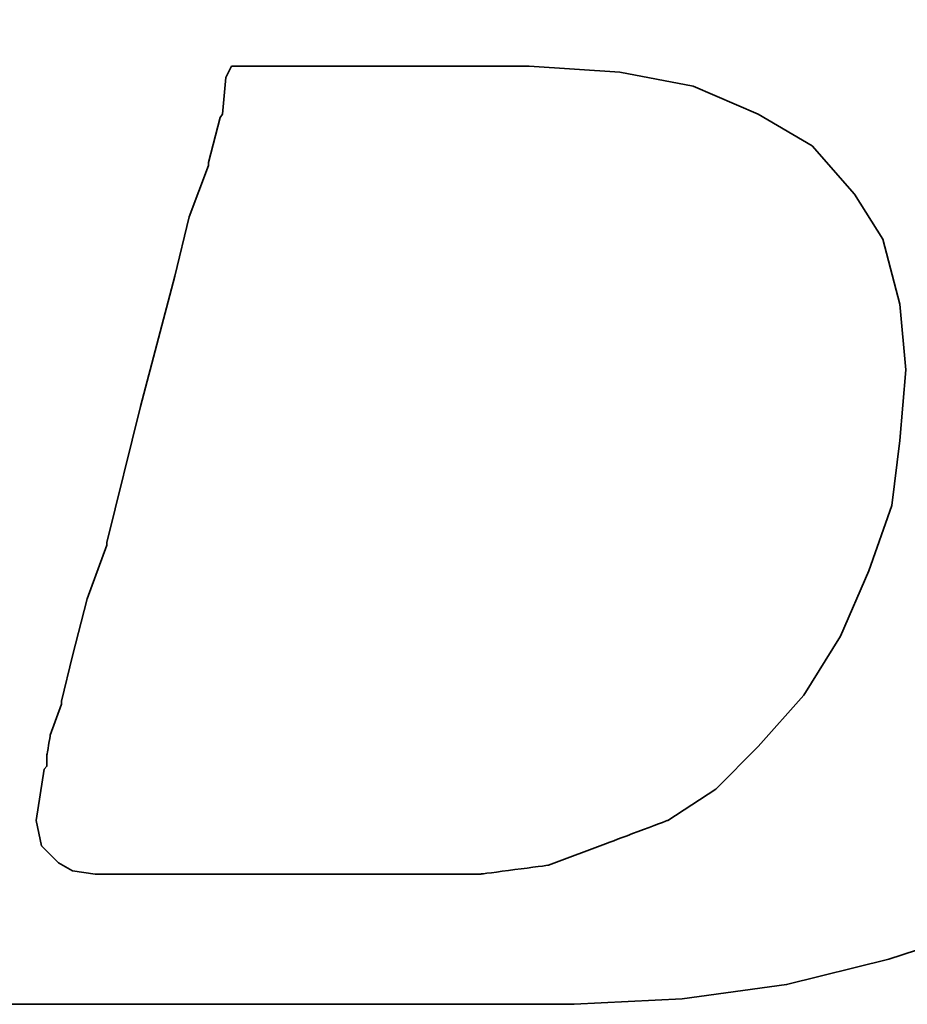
# Model space of a CAD drawing. Header units: millimetres. Extents: x -386 to 3135, y -1989 to 860.
# Tile 65 of 256: x -58.95 to -56.84, y -1635.78 to -1633.44. Entities that reach past the tile are written whole.
import ezdxf

# ---------------------------------------------------------------- set-up
doc = ezdxf.new("R2010")
doc.units = ezdxf.units.MM
doc.layers.add('DIM', color=4, linetype='CONTINUOUS')
doc.layers.add('layer 1', color=7, linetype='CONTINUOUS')

# ---------------------------------------------------------------- blocks, each defined once
blk = doc.blocks.new('TBI MOTION logo(完整正式版)')
at = {"layer": 'layer 1', "color": 22, "lineweight": 35}
for points, knots in [([(-64.65375, -6.86375), (-64.65375, -6.86375), (-64.84375, -7.29625), (-64.84375, -7.29625), (-64.84375, -7.29625), (-64.84375, -7.29625), (-64.86875, -7.34375), (-64.86875, -7.34375), (-64.86875, -7.34375), (-64.86875, -7.34375), (-64.86875, -7.36875), (-64.86875, -7.36875), (-64.86875, -7.36875), (-64.86875, -7.36875), (-65.15375, -7.65375), (-65.15375, -7.65375), (-65.15375, -7.65375), (-65.15375, -7.65375), (-65.17875, -7.65375), (-65.17875, -7.65375), (-65.17875, -7.65375), (-65.17875, -7.65375), (-65.20375, -7.67875), (-65.20375, -7.67875), (-65.20375, -7.67875), (-65.20375, -7.67875), (-65.58875, -7.87125), (-65.58875, -7.87125), (-65.58875, -7.87125), (-65.58875, -7.87125), (-65.63375, -7.87125), (-65.63375, -7.87125), (-65.63375, -7.87125), (-65.63375, -7.87125), (-65.65875, -7.89375), (-65.65875, -7.89375), (-65.65875, -7.89375), (-65.65875, -7.89375), (-66.09375, -7.94375), (-66.09375, -7.94375), (-66.09375, -7.94375), (-66.09375, -7.94375), (-66.11375, -7.94375), (-66.11375, -7.94375), (-66.11375, -7.94375), (-66.11375, -7.94375), (-66.16375, -7.94375), (-66.16375, -7.94375), (-66.16375, -7.94375), (-66.16375, -7.94375), (-66.30875, -7.94375), (-66.30875, -7.94375), (-66.30875, -7.94375), (-66.30875, -7.94375), (-66.69375, -7.94375), (-66.69375, -7.94375), (-66.69375, -7.94375), (-66.69375, -7.94375), (-67.07375, -7.94375), (-67.07375, -7.94375), (-67.07375, -7.94375), (-67.07375, -7.94375), (-67.12375, -7.94375), (-67.12375, -7.94375), (-67.12375, -7.94375), (-67.12375, -7.94375), (-67.12375, -7.96625), (-67.12375, -7.96625), (-67.12375, -7.96625), (-67.12375, -7.96625), (-67.14875, -7.99125), (-67.14875, -7.99125), (-67.14875, -7.99125), (-67.14875, -7.99125), (-67.24375, -8.34875), (-67.24375, -8.34875), (-67.24375, -8.34875), (-67.24375, -8.34875), (-67.31375, -8.68625), (-67.31375, -8.68625), (-67.31375, -8.68625), (-67.31375, -8.68625), (-67.26875, -8.68625), (-67.26875, -8.68625), (-67.26875, -8.68625), (-67.26875, -8.68625), (-67.07375, -8.68625), (-67.07375, -8.68625), (-67.07375, -8.68625), (-67.07375, -8.68625), (-66.54875, -8.68625), (-66.54875, -8.68625), (-66.54875, -8.68625), (-66.54875, -8.68625), (-65.82625, -8.68625), (-65.82625, -8.68625), (-65.82625, -8.68625), (-65.82625, -8.68625), (-65.01375, -8.68625), (-65.01375, -8.68625), (-65.01375, -8.68625), (-65.01375, -8.68625), (-64.05375, -8.68625), (-64.05375, -8.68625), (-64.05375, -8.68625), (-64.05375, -8.68625), (-62.08375, -8.68625), (-62.08375, -8.68625), (-62.08375, -8.68625), (-62.08375, -8.68625), (-60.06875, -8.68625), (-60.06875, -8.68625), (-60.06875, -8.68625), (-60.06875, -8.68625), (-59.10875, -8.68625), (-59.10875, -8.68625), (-59.10875, -8.68625), (-59.10875, -8.68625), (-58.29375, -8.68625), (-58.29375, -8.68625), (-58.29375, -8.68625), (-58.29375, -8.68625), (-57.57375, -8.68625), (-57.57375, -8.68625), (-57.57375, -8.68625), (-57.57375, -8.68625), (-57.04875, -8.68625), (-57.04875, -8.68625), (-57.04875, -8.68625), (-57.04875, -8.68625), (-56.85375, -8.68625), (-56.85375, -8.68625), (-56.85375, -8.68625), (-56.85375, -8.68625), (-56.70875, -8.68625), (-56.70875, -8.68625), (-56.70875, -8.68625), (-56.70875, -8.68625), (-56.61375, -8.68625), (-56.61375, -8.68625), (-56.61375, -8.68625), (-56.61375, -8.68625), (-56.56875, -8.68625), (-56.56875, -8.68625), (-56.56875, -8.68625), (-56.56875, -8.68625), (-55.65375, -8.63875), (-55.65375, -8.63875), (-55.65375, -8.63875), (-55.65375, -8.63875), (-54.76875, -8.51875), (-54.76875, -8.51875), (-54.76875, -8.51875), (-54.76875, -8.51875), (-53.90375, -8.30375), (-53.90375, -8.30375), (-53.90375, -8.30375), (-53.90375, -8.30375), (-53.08875, -8.03875), (-53.08875, -8.03875), (-53.08875, -8.03875), (-53.08875, -8.03875), (-52.34375, -7.65375), (-52.34375, -7.65375), (-52.34375, -7.65375), (-52.34375, -7.65375), (-51.69875, -7.29625), (-51.69875, -7.29625), (-51.69875, -7.29625), (-51.69875, -7.29625), (-51.21875, -6.91125), (-51.21875, -6.91125), (-51.21875, -6.91125), (-51.21875, -6.91125), (-50.83375, -6.50375), (-50.83375, -6.50375), (-50.83375, -6.50375), (-50.83375, -6.50375), (-50.44875, -5.94875), (-50.44875, -5.94875), (-50.44875, -5.94875), (-50.44875, -5.94875), (-50.13875, -5.30375), (-50.13875, -5.30375), (-50.13875, -5.30375), (-50.13875, -5.30375), (-49.99375, -4.65375), (-49.99375, -4.65375), (-49.99375, -4.65375), (-49.99375, -4.65375), (-49.92375, -3.98375), (-49.92375, -3.98375), (-49.92375, -3.98375), (-49.92375, -3.98375), (-49.99375, -3.19374), (-49.99375, -3.19374), (-49.99375, -3.19374), (-49.99375, -3.19374), (-50.23374, -2.44874), (-50.23374, -2.44874), (-50.23374, -2.44874), (-50.23374, -2.44874), (-50.59375, -1.87374), (-50.59375, -1.87374), (-50.59375, -1.87374), (-50.59375, -1.87374), (-51.09875, -1.31874), (-51.09875, -1.31874), (-51.09875, -1.31874), (-51.09875, -1.31874), (-51.74375, -0.81875), (-51.74375, -0.81875), (-51.74375, -0.81875), (-51.74375, -0.81875), (-52.53875, -0.48125), (-52.53875, -0.48125), (-52.53875, -0.48125), (-52.53875, -0.48125), (-53.47375, -0.21875), (-53.47375, -0.21875), (-53.47375, -0.21875), (-53.47375, -0.21875), (-54.52875, -0.04874), (-54.52875, -0.04874), (-54.52875, -0.04874), (-54.52875, -0.04874), (-55.65375, 0.12125), (-55.65375, 0.12125), (-55.65375, 0.12125), (-55.65375, 0.12125), (-54.50375, 0.28624), (-54.50375, 0.28624), (-54.50375, 0.28624), (-54.50375, 0.28624), (-53.83375, 0.38124), (-53.83375, 0.38124), (-53.83375, 0.38124), (-53.83375, 0.38124), (-53.18375, 0.50125), (-53.18375, 0.50125), (-53.18375, 0.50125), (-53.18375, 0.50125), (-52.55875, 0.66874), (-52.55875, 0.66874), (-52.55875, 0.66874), (-52.55875, 0.66874), (-52.03375, 0.86124), (-52.03375, 0.86124), (-52.03375, 0.86124), (-52.03375, 0.86124), (-51.50374, 1.03124), (-51.50374, 1.03124), (-51.50374, 1.03124), (-51.50374, 1.03124), (-51.09875, 1.27125), (-51.09875, 1.27125), (-51.09875, 1.27125), (-51.09875, 1.27125), (-50.71375, 1.48624), (-50.71375, 1.48624), (-50.71375, 1.48624), (-50.71375, 1.48624), (-50.37625, 1.77625), (-50.37625, 1.77625), (-50.37625, 1.77625), (-50.37625, 1.77625), (-49.82375, 2.37625), (-49.82375, 2.37625), (-49.82375, 2.37625), (-49.82375, 2.37625), (-49.41875, 2.99625), (-49.41875, 2.99625), (-49.41875, 2.99625), (-49.41875, 2.99625), (-49.22375, 3.76625), (-49.22375, 3.76625), (-49.22375, 3.76625), (-49.22375, 3.76625), (-49.15375, 4.50874), (-49.15375, 4.50874), (-49.15375, 4.50874), (-49.15375, 4.50874), (-49.20375, 5.25125), (-49.20375, 5.25125), (-49.20375, 5.25125), (-49.20375, 5.25125), (-49.41875, 5.92625), (-49.41875, 5.92625), (-49.41875, 5.92625), (-49.41875, 5.92625), (-49.77875, 6.47625), (-49.77875, 6.47625), (-49.77875, 6.47625), (-49.77875, 6.47625), (-50.33125, 7.02624), (-50.33125, 7.02624), (-50.33125, 7.02624), (-50.33125, 7.02624), (-51.00125, 7.43625), (-51.00125, 7.43625), (-51.00125, 7.43625), (-51.00125, 7.43625), (-51.79375, 7.72625), (-51.79375, 7.72625), (-51.79375, 7.72625), (-51.79375, 7.72625), (-52.72875, 7.89124), (-52.72875, 7.89124), (-52.72875, 7.89124), (-52.72875, 7.89124), (-53.83375, 7.98625), (-53.83375, 7.98625), (-53.83375, 7.98625), (-53.83375, 7.98625), (-53.92875, 7.98625), (-53.92875, 7.98625), (-53.92875, 7.98625), (-53.92875, 7.98625), (-54.26375, 7.98625), (-54.26375, 7.98625), (-54.26375, 7.98625), (-54.26375, 7.98625), (-54.74375, 7.98625), (-54.74375, 7.98625), (-54.74375, 7.98625), (-54.74375, 7.98625), (-55.36875, 7.98625), (-55.36875, 7.98625), (-55.36875, 7.98625), (-55.36875, 7.98625), (-56.13375, 7.98625), (-56.13375, 7.98625), (-56.13375, 7.98625), (-56.13375, 7.98625), (-56.94875, 7.98625), (-56.94875, 7.98625), (-56.94875, 7.98625), (-56.94875, 7.98625), (-58.77625, 7.98625), (-58.77625, 7.98625), (-58.77625, 7.98625), (-58.77625, 7.98625), (-60.59875, 7.98625), (-60.59875, 7.98625), (-60.59875, 7.98625), (-60.59875, 7.98625), (-61.41375, 7.98625), (-61.41375, 7.98625), (-61.41375, 7.98625), (-61.41375, 7.98625), (-62.17875, 7.98625), (-62.17875, 7.98625), (-62.17875, 7.98625), (-62.17875, 7.98625), (-62.80375, 7.98625), (-62.80375, 7.98625), (-62.80375, 7.98625), (-62.80375, 7.98625), (-63.30625, 7.98625), (-63.30625, 7.98625), (-63.30625, 7.98625), (-63.30625, 7.98625), (-63.57375, 7.98625), (-63.57375, 7.98625), (-63.57375, 7.98625), (-63.57375, 7.98625), (-63.57375, 7.96375), (-63.57375, 7.96375), (-63.57375, 7.96375), (-63.57375, 7.96375), (-63.59875, 7.94125), (-63.59875, 7.94125), (-63.59875, 7.94125), (-63.59875, 7.94125), (-63.69375, 7.55625), (-63.69375, 7.55625), (-63.69375, 7.55625), (-63.69375, 7.55625), (-63.76375, 7.24624), (-63.76375, 7.24624), (-63.76375, 7.24624), (-63.76375, 7.24624), (-63.23875, 7.24624), (-63.23875, 7.24624), (-63.23875, 7.24624), (-63.23875, 7.24624), (-62.75875, 7.24624), (-62.75875, 7.24624), (-62.75875, 7.24624), (-62.75875, 7.24624), (-62.61125, 7.24624), (-62.61125, 7.24624), (-62.61125, 7.24624), (-62.61125, 7.24624), (-62.56625, 7.24624), (-62.56625, 7.24624), (-62.56625, 7.24624), (-62.56625, 7.24624), (-62.22875, 7.24624), (-62.22875, 7.24624), (-62.22875, 7.24624), (-62.22875, 7.24624), (-62.20375, 7.24624), (-62.20375, 7.24624), (-62.20375, 7.24624), (-62.20375, 7.24624), (-62.17875, 7.21875), (-62.17875, 7.21875), (-62.17875, 7.21875), (-62.17875, 7.21875), (-61.96375, 7.17125), (-61.96375, 7.17125), (-61.96375, 7.17125), (-61.96375, 7.17125), (-61.72375, 7.12624), (-61.72375, 7.12624), (-61.72375, 7.12624), (-61.72375, 7.12624), (-61.70375, 7.12624), (-61.70375, 7.12624), (-61.70375, 7.12624), (-61.70375, 7.12624), (-61.55875, 7.07624), (-61.55875, 7.07624), (-61.55875, 7.07624), (-61.55875, 7.07624), (-61.50875, 7.07624), (-61.50875, 7.07624), (-61.50875, 7.07624), (-61.50875, 7.07624), (-61.48375, 7.02624), (-61.48375, 7.02624), (-61.48375, 7.02624), (-61.48375, 7.02624), (-61.31875, 6.83375), (-61.31875, 6.83375), (-61.31875, 6.83375), (-61.31875, 6.83375), (-61.29375, 6.81125), (-61.29375, 6.81125), (-61.29375, 6.81125), (-61.29375, 6.81125), (-61.29375, 6.78625), (-61.29375, 6.78625), (-61.29375, 6.78625), (-61.29375, 6.78625), (-61.19875, 6.50124), (-61.19875, 6.50124), (-61.19875, 6.50124), (-61.19875, 6.50124), (-61.17375, 6.45124), (-61.17375, 6.45124), (-61.17375, 6.45124), (-61.17375, 6.45124), (-61.19875, 6.40625), (-61.19875, 6.40625), (-61.19875, 6.40625), (-61.19875, 6.40625), (-61.26875, 5.99624), (-61.26875, 5.99624), (-61.26875, 5.99624), (-61.26875, 5.99624), (-61.26875, 5.85125), (-61.26875, 5.85125), (-61.26875, 5.85125), (-61.26875, 5.85125), (-61.26875, 5.82625), (-61.26875, 5.82625), (-61.26875, 5.82625), (-61.26875, 5.82625), (-61.29375, 5.80625), (-61.29375, 5.80625), (-61.29375, 5.80625), (-61.29375, 5.80625), (-61.34125, 5.66125), (-61.34125, 5.66125), (-61.34125, 5.66125), (-61.34125, 5.66125), (-61.41375, 5.44625), (-61.41375, 5.44625), (-61.41375, 5.44625), (-61.41375, 5.44625), (-61.48375, 5.15625), (-61.48375, 5.15625), (-61.48375, 5.15625), (-61.48375, 5.15625), (-61.58375, 4.82124), (-61.58375, 4.82124), (-61.58375, 4.82124), (-61.58375, 4.82124), (-61.79875, 4.00375), (-61.79875, 4.00375), (-61.79875, 4.00375), (-61.79875, 4.00375), (-62.05875, 2.99625), (-62.05875, 2.99625), (-62.05875, 2.99625), (-62.05875, 2.99625), (-62.34875, 1.91625), (-62.34875, 1.91625), (-62.34875, 1.91625), (-62.34875, 1.91625), (-62.97375, -0.41124), (-62.97375, -0.41124), (-62.97375, -0.41124), (-62.97375, -0.41124), (-63.59875, -2.75875), (-63.59875, -2.75875), (-63.59875, -2.75875), (-63.59875, -2.75875), (-63.88375, -3.86374), (-63.88375, -3.86374), (-63.88375, -3.86374), (-63.88375, -3.86374), (-64.14875, -4.82374), (-64.14875, -4.82374), (-64.14875, -4.82374), (-64.14875, -4.82374), (-64.36375, -5.64125), (-64.36375, -5.64125), (-64.36375, -5.64125), (-64.36375, -5.64125), (-64.43625, -5.97625), (-64.43625, -5.97625), (-64.43625, -5.97625), (-64.43625, -5.97625), (-64.50875, -6.28625), (-64.50875, -6.28625), (-64.50875, -6.28625), (-64.50875, -6.28625), (-64.50875, -6.30875), (-64.50875, -6.30875), (-64.50875, -6.30875), (-64.50875, -6.30875), (-64.57875, -6.50375), (-64.57875, -6.50375), (-64.57875, -6.50375), (-64.57875, -6.50375), (-64.62875, -6.69625), (-64.62875, -6.69625), (-64.62875, -6.69625), (-64.62875, -6.69625), (-64.62875, -6.76875), (-64.62875, -6.76875), (-64.62875, -6.76875), (-64.62875, -6.76875), (-64.62875, -6.81375), (-64.62875, -6.81375), (-64.62875, -6.81375), (-64.62875, -6.81375), (-64.62875, -6.83875), (-64.62875, -6.83875), (-64.62875, -6.83875), (-64.62875, -6.83875), (-64.65375, -6.86375), (-64.65375, -6.86375)], [0, 0, 0, 0, 0.0071942, 0.0071942, 0.0071942, 0.0071943, 0.0143885, 0.0143885, 0.0143885, 0.0143885, 0.0215827, 0.0215827, 0.0215827, 0.0215827, 0.028777, 0.028777, 0.028777, 0.028777, 0.0359712, 0.0359712, 0.0359712, 0.0359712, 0.0431655, 0.0431655, 0.0431655, 0.0431655, 0.0503597, 0.0503597, 0.0503597, 0.0503597, 0.057554, 0.057554, 0.057554, 0.057554, 0.0647482, 0.0647482, 0.0647482, 0.0647482, 0.0719424, 0.0719424, 0.0719424, 0.0719425, 0.0791367, 0.0791367, 0.0791367, 0.0791367, 0.0863309, 0.0863309, 0.0863309, 0.0863309, 0.0935252, 0.0935252, 0.0935252, 0.0935252, 0.1007194, 0.1007194, 0.1007194, 0.1007194, 0.1079137, 0.1079137, 0.1079137, 0.1079137, 0.1151079, 0.1151079, 0.1151079, 0.1151079, 0.1223022, 0.1223022, 0.1223022, 0.1223022, 0.1294964, 0.1294964, 0.1294964, 0.1294964, 0.1366906, 0.1366906, 0.1366906, 0.1366907, 0.1438849, 0.1438849, 0.1438849, 0.1438849, 0.1510791, 0.1510791, 0.1510791, 0.1510791, 0.1582734, 0.1582734, 0.1582734, 0.1582734, 0.1654676, 0.1654676, 0.1654676, 0.1654676, 0.1726619, 0.1726619, 0.1726619, 0.1726619, 0.1798561, 0.1798561, 0.1798561, 0.1798561, 0.1870504, 0.1870504, 0.1870504, 0.1870504, 0.1942446, 0.1942446, 0.1942446, 0.1942446, 0.2014388, 0.2014388, 0.2014388, 0.2014389, 0.2086331, 0.2086331, 0.2086331, 0.2086331, 0.2158273, 0.2158273, 0.2158273, 0.2158273, 0.2230216, 0.2230216, 0.2230216, 0.2230216, 0.2302158, 0.2302158, 0.2302158, 0.2302158, 0.2374101, 0.2374101, 0.2374101, 0.2374101, 0.2446043, 0.2446043, 0.2446043, 0.2446043, 0.2517986, 0.2517986, 0.2517986, 0.2517986, 0.2589928, 0.2589928, 0.2589928, 0.2589928, 0.2661871, 0.2661871, 0.2661871, 0.2661871, 0.2733813, 0.2733813, 0.2733813, 0.2733813, 0.2805755, 0.2805755, 0.2805755, 0.2805755, 0.2877698, 0.2877698, 0.2877698, 0.2877698, 0.294964, 0.294964, 0.294964, 0.294964, 0.3021583, 0.3021583, 0.3021583, 0.3021583, 0.3093525, 0.3093525, 0.3093525, 0.3093525, 0.3165468, 0.3165468, 0.3165468, 0.3165468, 0.323741, 0.323741, 0.323741, 0.323741, 0.3309353, 0.3309353, 0.3309353, 0.3309353, 0.3381295, 0.3381295, 0.3381295, 0.3381295, 0.3453237, 0.3453237, 0.3453237, 0.3453238, 0.352518, 0.352518, 0.352518, 0.352518, 0.3597122, 0.3597122, 0.3597122, 0.3597122, 0.3669065, 0.3669065, 0.3669065, 0.3669065, 0.3741007, 0.3741007, 0.3741007, 0.3741007, 0.381295, 0.381295, 0.381295, 0.381295, 0.3884892, 0.3884892, 0.3884892, 0.3884892, 0.3956835, 0.3956835, 0.3956835, 0.3956835, 0.4028777, 0.4028777, 0.4028777, 0.4028777, 0.4100719, 0.4100719, 0.4100719, 0.410072, 0.4172662, 0.4172662, 0.4172662, 0.4172662, 0.4244604, 0.4244604, 0.4244604, 0.4244604, 0.4316547, 0.4316547, 0.4316547, 0.4316547, 0.4388489, 0.4388489, 0.4388489, 0.4388489, 0.4460432, 0.4460432, 0.4460432, 0.4460432, 0.4532374, 0.4532374, 0.4532374, 0.4532374, 0.4604317, 0.4604317, 0.4604317, 0.4604317, 0.4676259, 0.4676259, 0.4676259, 0.4676259, 0.4748201, 0.4748201, 0.4748201, 0.4748202, 0.4820144, 0.4820144, 0.4820144, 0.4820144, 0.4892086, 0.4892086, 0.4892086, 0.4892086, 0.4964029, 0.4964029, 0.4964029, 0.4964029, 0.5035971, 0.5035971, 0.5035971, 0.5035971, 0.5107914, 0.5107914, 0.5107914, 0.5107914, 0.5179856, 0.5179856, 0.5179856, 0.5179856, 0.5251799, 0.5251799, 0.5251799, 0.5251799, 0.5323741, 0.5323741, 0.5323741, 0.5323741, 0.5395683, 0.5395683, 0.5395683, 0.5395684, 0.5467626, 0.5467626, 0.5467626, 0.5467626, 0.5539568, 0.5539568, 0.5539568, 0.5539568, 0.5611511, 0.5611511, 0.5611511, 0.5611511, 0.5683453, 0.5683453, 0.5683453, 0.5683453, 0.5755396, 0.5755396, 0.5755396, 0.5755396, 0.5827338, 0.5827338, 0.5827338, 0.5827338, 0.5899281, 0.5899281, 0.5899281, 0.5899281, 0.5971223, 0.5971223, 0.5971223, 0.5971223, 0.6043165, 0.6043165, 0.6043165, 0.6043166, 0.6115108, 0.6115108, 0.6115108, 0.6115108, 0.618705, 0.618705, 0.618705, 0.618705, 0.6258993, 0.6258993, 0.6258993, 0.6258993, 0.6330935, 0.6330935, 0.6330935, 0.6330935, 0.6402878, 0.6402878, 0.6402878, 0.6402878, 0.647482, 0.647482, 0.647482, 0.647482, 0.6546763, 0.6546763, 0.6546763, 0.6546763, 0.6618705, 0.6618705, 0.6618705, 0.6618705, 0.6690647, 0.6690647, 0.6690647, 0.6690648, 0.676259, 0.676259, 0.676259, 0.676259, 0.6834532, 0.6834532, 0.6834532, 0.6834532, 0.6906475, 0.6906475, 0.6906475, 0.6906475, 0.6978417, 0.6978417, 0.6978417, 0.6978417, 0.705036, 0.705036, 0.705036, 0.705036, 0.7122302, 0.7122302, 0.7122302, 0.7122302, 0.7194245, 0.7194245, 0.7194245, 0.7194245, 0.7266187, 0.7266187, 0.7266187, 0.7266187, 0.7338129, 0.7338129, 0.7338129, 0.733813, 0.7410072, 0.7410072, 0.7410072, 0.7410072, 0.7482014, 0.7482014, 0.7482014, 0.7482014, 0.7553957, 0.7553957, 0.7553957, 0.7553957, 0.7625899, 0.7625899, 0.7625899, 0.7625899, 0.7697842, 0.7697842, 0.7697842, 0.7697842, 0.7769784, 0.7769784, 0.7769784, 0.7769784, 0.7841727, 0.7841727, 0.7841727, 0.7841727, 0.7913669, 0.7913669, 0.7913669, 0.7913669, 0.7985612, 0.7985612, 0.7985612, 0.7985612, 0.8057554, 0.8057554, 0.8057554, 0.8057554, 0.8129496, 0.8129496, 0.8129496, 0.8129497, 0.8201439, 0.8201439, 0.8201439, 0.8201439, 0.8273381, 0.8273381, 0.8273381, 0.8273381, 0.8345324, 0.8345324, 0.8345324, 0.8345324, 0.8417266, 0.8417266, 0.8417266, 0.8417266, 0.8489209, 0.8489209, 0.8489209, 0.8489209, 0.8561151, 0.8561151, 0.8561151, 0.8561151, 0.8633094, 0.8633094, 0.8633094, 0.8633094, 0.8705036, 0.8705036, 0.8705036, 0.8705036, 0.8776978, 0.8776978, 0.8776978, 0.8776979, 0.8848921, 0.8848921, 0.8848921, 0.8848921, 0.8920863, 0.8920863, 0.8920863, 0.8920863, 0.8992806, 0.8992806, 0.8992806, 0.8992806, 0.9064748, 0.9064748, 0.9064748, 0.9064748, 0.9136691, 0.9136691, 0.9136691, 0.9136691, 0.9208633, 0.9208633, 0.9208633, 0.9208633, 0.9280576, 0.9280576, 0.9280576, 0.9280576, 0.9352518, 0.9352518, 0.9352518, 0.9352518, 0.942446, 0.942446, 0.942446, 0.9424461, 0.9496403, 0.9496403, 0.9496403, 0.9496403, 0.9568345, 0.9568345, 0.9568345, 0.9568345, 0.9640288, 0.9640288, 0.9640288, 0.9640288, 0.971223, 0.971223, 0.971223, 0.971223, 0.9784173, 0.9784173, 0.9784173, 0.9784173, 0.9856115, 0.9856115, 0.9856115, 0.9856115, 0.9928058, 0.9928058, 0.9928058, 0.9928058, 1, 1, 1, 1]), ([(-61.03125, -6.57375), (-61.03125, -6.57375), (-61.03125, -6.67125), (-61.03125, -6.67125), (-61.03125, -6.67125), (-61.03125, -6.67125), (-61.05375, -6.69625), (-61.05375, -6.69625), (-61.05375, -6.69625), (-61.05375, -6.69625), (-61.12375, -7.12875), (-61.12375, -7.12875), (-61.12375, -7.12875), (-61.12375, -7.12875), (-61.07875, -7.34375), (-61.07875, -7.34375), (-61.07875, -7.34375), (-61.07875, -7.34375), (-60.93375, -7.48875), (-60.93375, -7.48875), (-60.93375, -7.48875), (-60.93375, -7.48875), (-60.81375, -7.55625), (-60.81375, -7.55625), (-60.81375, -7.55625), (-60.81375, -7.55625), (-60.62375, -7.58375), (-60.62375, -7.58375), (-60.62375, -7.58375), (-60.62375, -7.58375), (-60.30875, -7.58375), (-60.30875, -7.58375), (-60.30875, -7.58375), (-60.30875, -7.58375), (-59.97375, -7.58375), (-59.97375, -7.58375), (-59.97375, -7.58375), (-59.97375, -7.58375), (-59.87875, -7.58375), (-59.87875, -7.58375), (-59.87875, -7.58375), (-59.87875, -7.58375), (-59.63625, -7.58375), (-59.63625, -7.58375), (-59.63625, -7.58375), (-59.63625, -7.58375), (-58.96875, -7.58375), (-58.96875, -7.58375), (-58.96875, -7.58375), (-58.96875, -7.58375), (-58.29375, -7.58375), (-58.29375, -7.58375), (-58.29375, -7.58375), (-58.29375, -7.58375), (-58.05375, -7.58375), (-58.05375, -7.58375), (-58.05375, -7.58375), (-58.05375, -7.58375), (-57.98375, -7.58375), (-57.98375, -7.58375), (-57.98375, -7.58375), (-57.98375, -7.58375), (-57.35875, -7.58375), (-57.35875, -7.58375), (-57.35875, -7.58375), (-57.35875, -7.58375), (-56.78375, -7.50875), (-56.78375, -7.50875), (-56.78375, -7.50875), (-56.78375, -7.50875), (-56.27875, -7.31875), (-56.27875, -7.31875), (-56.27875, -7.31875), (-56.27875, -7.31875), (-55.77375, -7.12875), (-55.77375, -7.12875), (-55.77375, -7.12875), (-55.77375, -7.12875), (-55.36875, -6.86375), (-55.36875, -6.86375), (-55.36875, -6.86375), (-55.36875, -6.86375), (-55.00875, -6.50375), (-55.00875, -6.50375), (-55.00875, -6.50375), (-55.00875, -6.50375), (-54.62375, -6.06875), (-54.62375, -6.06875), (-54.62375, -6.06875), (-54.62375, -6.06875), (-54.31375, -5.56875), (-54.31375, -5.56875), (-54.31375, -5.56875), (-54.31375, -5.56875), (-54.07375, -5.01625), (-54.07375, -5.01625), (-54.07375, -5.01625), (-54.07375, -5.01625), (-53.87875, -4.46374), (-53.87875, -4.46374), (-53.87875, -4.46374), (-53.87875, -4.46374), (-53.80875, -3.91375), (-53.80875, -3.91375), (-53.80875, -3.91375), (-53.80875, -3.91375), (-53.75875, -3.31375), (-53.75875, -3.31375), (-53.75875, -3.31375), (-53.75875, -3.31375), (-53.80875, -2.75875), (-53.80875, -2.75875), (-53.80875, -2.75875), (-53.80875, -2.75875), (-53.95375, -2.20875), (-53.95375, -2.20875), (-53.95375, -2.20875), (-53.95375, -2.20875), (-54.19375, -1.82625), (-54.19375, -1.82625), (-54.19375, -1.82625), (-54.19375, -1.82625), (-54.55375, -1.41875), (-54.55375, -1.41875), (-54.55375, -1.41875), (-54.55375, -1.41875), (-55.00875, -1.15125), (-55.00875, -1.15125), (-55.00875, -1.15125), (-55.00875, -1.15125), (-55.56125, -0.91375), (-55.56125, -0.91375), (-55.56125, -0.91375), (-55.56125, -0.91375), (-56.18125, -0.79375), (-56.18125, -0.79375), (-56.18125, -0.79375), (-56.18125, -0.79375), (-56.94875, -0.74374), (-56.94875, -0.74374), (-56.94875, -0.74374), (-56.94875, -0.74374), (-56.99875, -0.74374), (-56.99875, -0.74374), (-56.99875, -0.74374), (-56.99875, -0.74374), (-57.09375, -0.74374), (-57.09375, -0.74374), (-57.09375, -0.74374), (-57.09375, -0.74374), (-57.38375, -0.74374), (-57.38375, -0.74374), (-57.38375, -0.74374), (-57.38375, -0.74374), (-57.76875, -0.74374), (-57.76875, -0.74374), (-57.76875, -0.74374), (-57.76875, -0.74374), (-58.24625, -0.74374), (-58.24625, -0.74374), (-58.24625, -0.74374), (-58.24625, -0.74374), (-58.72875, -0.74374), (-58.72875, -0.74374), (-58.72875, -0.74374), (-58.72875, -0.74374), (-59.20875, -0.74374), (-59.20875, -0.74374), (-59.20875, -0.74374), (-59.20875, -0.74374), (-59.46875, -0.74374), (-59.46875, -0.74374), (-59.46875, -0.74374), (-59.46875, -0.74374), (-59.51625, -0.83875), (-59.51625, -0.83875), (-59.51625, -0.83875), (-59.51625, -0.83875), (-59.54375, -1.15125), (-59.54375, -1.15125), (-59.54375, -1.15125), (-59.54375, -1.15125), (-59.56375, -1.17874), (-59.56375, -1.17874), (-59.56375, -1.17874), (-59.56375, -1.17874), (-59.66375, -1.55875), (-59.66375, -1.55875), (-59.66375, -1.55875), (-59.66375, -1.55875), (-59.66375, -1.58375), (-59.66375, -1.58375), (-59.66375, -1.58375), (-59.66375, -1.58375), (-59.82875, -2.01874), (-59.82875, -2.01874), (-59.82875, -2.01874), (-59.82875, -2.01874), (-59.94875, -2.52125), (-59.94875, -2.52125), (-59.94875, -2.52125), (-59.94875, -2.52125), (-60.23875, -3.62375), (-60.23875, -3.62375), (-60.23875, -3.62375), (-60.23875, -3.62375), (-60.52375, -4.77624), (-60.52375, -4.77624), (-60.52375, -4.77624), (-60.52375, -4.77624), (-60.52375, -4.79874), (-60.52375, -4.79874), (-60.52375, -4.79874), (-60.52375, -4.79874), (-60.69125, -5.25375), (-60.69125, -5.25375), (-60.69125, -5.25375), (-60.69125, -5.25375), (-60.81375, -5.73625), (-60.81375, -5.73625), (-60.81375, -5.73625), (-60.81375, -5.73625), (-60.90875, -6.11875), (-60.90875, -6.11875), (-60.90875, -6.11875), (-60.90875, -6.11875), (-60.90875, -6.14375), (-60.90875, -6.14375), (-60.90875, -6.14375), (-60.90875, -6.14375), (-61.00375, -6.40875), (-61.00375, -6.40875), (-61.00375, -6.40875), (-61.00375, -6.40875), (-61.03125, -6.57375), (-61.03125, -6.57375)], [0, 0, 0, 0, 0.0169492, 0.0169492, 0.0169492, 0.0169492, 0.0338983, 0.0338983, 0.0338983, 0.0338983, 0.0508475, 0.0508475, 0.0508475, 0.0508475, 0.0677966, 0.0677966, 0.0677966, 0.0677966, 0.0847458, 0.0847458, 0.0847458, 0.0847458, 0.1016949, 0.1016949, 0.1016949, 0.1016949, 0.1186441, 0.1186441, 0.1186441, 0.1186441, 0.1355932, 0.1355932, 0.1355932, 0.1355932, 0.1525424, 0.1525424, 0.1525424, 0.1525424, 0.1694915, 0.1694915, 0.1694915, 0.1694915, 0.1864407, 0.1864407, 0.1864407, 0.1864407, 0.2033898, 0.2033898, 0.2033898, 0.2033898, 0.220339, 0.220339, 0.220339, 0.220339, 0.2372881, 0.2372881, 0.2372881, 0.2372881, 0.2542373, 0.2542373, 0.2542373, 0.2542373, 0.2711864, 0.2711864, 0.2711864, 0.2711865, 0.2881356, 0.2881356, 0.2881356, 0.2881356, 0.3050847, 0.3050847, 0.3050847, 0.3050848, 0.3220339, 0.3220339, 0.3220339, 0.3220339, 0.3389831, 0.3389831, 0.3389831, 0.3389831, 0.3559322, 0.3559322, 0.3559322, 0.3559322, 0.3728814, 0.3728814, 0.3728814, 0.3728814, 0.3898305, 0.3898305, 0.3898305, 0.3898305, 0.4067797, 0.4067797, 0.4067797, 0.4067797, 0.4237288, 0.4237288, 0.4237288, 0.4237288, 0.440678, 0.440678, 0.440678, 0.440678, 0.4576271, 0.4576271, 0.4576271, 0.4576271, 0.4745763, 0.4745763, 0.4745763, 0.4745763, 0.4915254, 0.4915254, 0.4915254, 0.4915254, 0.5084746, 0.5084746, 0.5084746, 0.5084746, 0.5254237, 0.5254237, 0.5254237, 0.5254237, 0.5423729, 0.5423729, 0.5423729, 0.5423729, 0.559322, 0.559322, 0.559322, 0.559322, 0.5762712, 0.5762712, 0.5762712, 0.5762712, 0.5932203, 0.5932203, 0.5932203, 0.5932203, 0.6101695, 0.6101695, 0.6101695, 0.6101695, 0.6271186, 0.6271186, 0.6271186, 0.6271187, 0.6440678, 0.6440678, 0.6440678, 0.6440678, 0.6610169, 0.6610169, 0.6610169, 0.661017, 0.6779661, 0.6779661, 0.6779661, 0.6779661, 0.6949153, 0.6949153, 0.6949153, 0.6949153, 0.7118644, 0.7118644, 0.7118644, 0.7118644, 0.7288136, 0.7288136, 0.7288136, 0.7288136, 0.7457627, 0.7457627, 0.7457627, 0.7457627, 0.7627119, 0.7627119, 0.7627119, 0.7627119, 0.779661, 0.779661, 0.779661, 0.779661, 0.7966102, 0.7966102, 0.7966102, 0.7966102, 0.8135593, 0.8135593, 0.8135593, 0.8135593, 0.8305085, 0.8305085, 0.8305085, 0.8305085, 0.8474576, 0.8474576, 0.8474576, 0.8474576, 0.8644068, 0.8644068, 0.8644068, 0.8644068, 0.8813559, 0.8813559, 0.8813559, 0.8813559, 0.8983051, 0.8983051, 0.8983051, 0.8983051, 0.9152542, 0.9152542, 0.9152542, 0.9152542, 0.9322034, 0.9322034, 0.9322034, 0.9322034, 0.9491525, 0.9491525, 0.9491525, 0.9491526, 0.9661017, 0.9661017, 0.9661017, 0.9661017, 0.9830508, 0.9830508, 0.9830508, 0.9830509, 1, 1, 1, 1])]:
    blk.add_open_spline(points, degree=3, knots=knots, dxfattribs=at)

msp = doc.modelspace()

# ---------------------------------------------------------------- block references
at = {"layer": 'DIM', "color": 7, "xscale": 0.2802190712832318, "yscale": 0.2802190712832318, "zscale": 0.2802190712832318}
msp.add_blockref('TBI MOTION logo(完整正式版)', (-41.7789, -1633.3453), dxfattribs=at)

doc.saveas('drawing.dxf')
